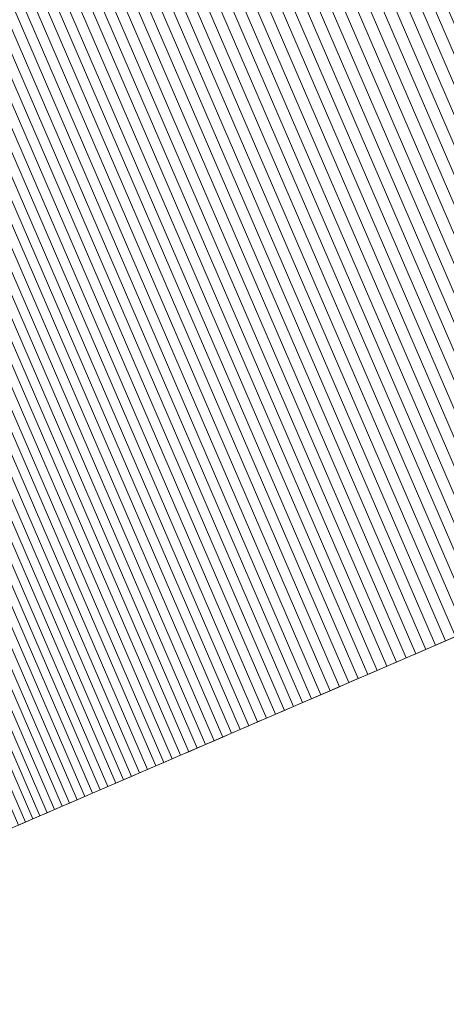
# Model space of a CAD drawing. Header units: centimetres. Extents: x -72 to 74, y -14 to 13.
# Tile 3 of 61: x -69.42 to -67.78, y -13.51 to -9.73. Entities that reach past the tile are written whole.
import ezdxf

# ---------------------------------------------------------------- set-up
doc = ezdxf.new("R2010")
doc.units = ezdxf.units.CM
doc.header["$LTSCALE"] = 2.54
doc.layers.add('Lucido design-1', color=7, linetype='Continuous')

# ---------------------------------------------------------------- blocks, each defined once
blk = doc.blocks.new('Gruppo-1')
at = {"color": 230, "linetype": 'Continuous', "lineweight": 9}
for points, invisible_edges in [([(-19.1811, 12.6131, 81.0804), (-19.1283, 12.6359, -57.895), (-72.3818, -10.3438, -57.895), (-19.1811, 12.6131, 81.0804)], 13), ([(-72.3818, -10.3438, 81.0804), (-52.9102, -1.9415, 109.0067), (-19.1811, 12.6131, 81.0804), (-72.3818, -10.3438, 81.0804)], 15), ([(-72.3818, -10.3438, -57.895), (-72.3818, -10.3438, 81.0804), (-19.1811, 12.6131, 81.0804), (-72.3818, -10.3438, -57.895)], 14), ([(-17.8142, 9.4454, 81.0804), (-17.7614, 9.4682, -57.895), (-71.0149, -13.5114, -57.895), (-17.8142, 9.4454, 81.0804)], 13), ([(-71.0149, -13.5114, 81.0804), (-51.5433, -5.1091, 109.0067), (-17.8142, 9.4454, 81.0804), (-71.0149, -13.5114, 81.0804)], 15), ([(-71.0149, -13.5114, -57.895), (-71.0149, -13.5114, 81.0804), (-17.8142, 9.4454, 81.0804), (-71.0149, -13.5114, -57.895)], 14), ([(-72.3818, -10.3438, 81.0804), (-68.1292, -8.5087, 96.8089), (-52.9102, -1.9415, 109.0067), (-72.3818, -10.3438, 81.0804)], 15), ([(-71.0149, -13.5114, 81.0804), (-66.7623, -11.6763, 96.8089), (-51.5433, -5.1091, 109.0067), (-71.0149, -13.5114, 81.0804)], 15), ([(-72.3818, -10.3438, 81.0804), (-70.9984, -9.7468, 90.3167), (-68.1292, -8.5087, 96.8089), (-72.3818, -10.3438, 81.0804)], 15), ([(-70.9984, -9.7468, 90.3167), (-69.5559, -9.1243, 94.0899), (-68.1292, -8.5087, 96.8089), (-70.9984, -9.7468, 90.3167)], 15), ([(-71.0149, -13.5114, 81.0804), (-69.6315, -12.9144, 90.3167), (-66.7623, -11.6763, 96.8089), (-71.0149, -13.5114, 81.0804)], 15), ([(-69.6315, -12.9144, 90.3167), (-68.189, -12.292, 94.0899), (-66.7623, -11.6763, 96.8089), (-69.6315, -12.9144, 90.3167)], 15), ([(-68.189, -12.292, 94.0899), (-67.3895, -11.947, 95.6965), (-66.7623, -11.6763, 96.8089), (-68.189, -12.292, 94.0899)], 15), ([(-68.189, -12.292, 94.0899), (-67.7818, -12.1163, 94.9383), (-67.3895, -11.947, 95.6965), (-68.189, -12.292, 94.0899)], 15), ([(-67.7818, -12.1163, 94.9383), (-67.5883, -12.0328, 95.319), (-67.3895, -11.947, 95.6965), (-67.7818, -12.1163, 94.9383)], 15), ([(-67.7818, -12.1163, 94.9383), (-67.7051, -12.0832, 95.091), (-67.5883, -12.0328, 95.319), (-67.7818, -12.1163, 94.9383)], 15), ([(-67.7818, -12.1163, 94.9383), (-67.7436, -12.0998, 95.0147), (-67.7051, -12.0832, 95.091), (-67.7818, -12.1163, 94.9383)], 12), ([(-68.189, -12.292, 94.0899), (-68.0071, -12.2135, 94.4774), (-67.7818, -12.1163, 94.9383), (-68.189, -12.292, 94.0899)], 15), ([(-68.0071, -12.2135, 94.4774), (-67.9329, -12.1815, 94.6315), (-67.7818, -12.1163, 94.9383), (-68.0071, -12.2135, 94.4774)], 15), ([(-67.9329, -12.1815, 94.6315), (-67.8578, -12.1491, 94.7852), (-67.7818, -12.1163, 94.9383), (-67.9329, -12.1815, 94.6315)], 15), ([(-67.8578, -12.1491, 94.7852), (-67.8199, -12.1327, 94.8618), (-67.7818, -12.1163, 94.9383), (-67.8578, -12.1491, 94.7852)], 12), ([(-67.9329, -12.1815, 94.6315), (-67.8954, -12.1653, 94.7084), (-67.8578, -12.1491, 94.7852), (-67.9329, -12.1815, 94.6315)], 12), ([(-68.0071, -12.2135, 94.4774), (-67.9701, -12.1975, 94.5545), (-67.9329, -12.1815, 94.6315), (-68.0071, -12.2135, 94.4774)], 12), ([(-68.189, -12.292, 94.0899), (-68.1169, -12.2609, 94.2453), (-68.0071, -12.2135, 94.4774), (-68.189, -12.292, 94.0899)], 15), ([(-68.1169, -12.2609, 94.2453), (-68.0805, -12.2452, 94.3227), (-68.0071, -12.2135, 94.4774), (-68.1169, -12.2609, 94.2453)], 14), ([(-68.0805, -12.2452, 94.3227), (-68.0439, -12.2294, 94.4001), (-68.0071, -12.2135, 94.4774), (-68.0805, -12.2452, 94.3227)], 12), ([(-68.189, -12.292, 94.0899), (-68.1531, -12.2765, 94.1676), (-68.1169, -12.2609, 94.2453), (-68.189, -12.292, 94.0899)], 12), ([(-69.6315, -12.9144, 90.3167), (-68.7991, -12.5553, 92.6714), (-68.189, -12.292, 94.0899), (-69.6315, -12.9144, 90.3167)], 15), ([(-68.7991, -12.5553, 92.6714), (-68.5702, -12.4565, 93.2273), (-68.189, -12.292, 94.0899), (-68.7991, -12.5553, 92.6714)], 15), ([(-68.5702, -12.4565, 93.2273), (-68.4346, -12.398, 93.5426), (-68.189, -12.292, 94.0899), (-68.5702, -12.4565, 93.2273)], 15), ([(-68.4346, -12.398, 93.5426), (-68.2956, -12.338, 93.856), (-68.189, -12.292, 94.0899), (-68.4346, -12.398, 93.5426)], 15), ([(-68.2956, -12.338, 93.856), (-68.2603, -12.3228, 93.9341), (-68.189, -12.292, 94.0899), (-68.2956, -12.338, 93.856)], 14), ([(-68.2603, -12.3228, 93.9341), (-68.2248, -12.3074, 94.0121), (-68.189, -12.292, 94.0899), (-68.2603, -12.3228, 93.9341)], 12), ([(-68.4346, -12.398, 93.5426), (-68.3655, -12.3682, 93.6995), (-68.2956, -12.338, 93.856), (-68.4346, -12.398, 93.5426)], 15), ([(-68.3655, -12.3682, 93.6995), (-68.3307, -12.3531, 93.7778), (-68.2956, -12.338, 93.856), (-68.3655, -12.3682, 93.6995)], 12), ([(-68.5702, -12.4565, 93.2273), (-68.5029, -12.4274, 93.3852), (-68.4346, -12.398, 93.5426), (-68.5702, -12.4565, 93.2273)], 15), ([(-68.5029, -12.4274, 93.3852), (-68.4689, -12.4128, 93.4639), (-68.4346, -12.398, 93.5426), (-68.5029, -12.4274, 93.3852)], 12), ([(-68.4346, -12.398, 93.5426), (-68.4002, -12.3831, 93.6211), (-68.3655, -12.3682, 93.6995), (-68.4346, -12.398, 93.5426)], 12), ([(-68.5702, -12.4565, 93.2273), (-68.5367, -12.442, 93.3063), (-68.5029, -12.4274, 93.3852), (-68.5702, -12.4565, 93.2273)], 12), ([(-68.7991, -12.5553, 92.6714), (-68.6697, -12.4994, 92.9897), (-68.5702, -12.4565, 93.2273), (-68.7991, -12.5553, 92.6714)], 15), ([(-68.6697, -12.4994, 92.9897), (-68.6367, -12.4852, 93.069), (-68.5702, -12.4565, 93.2273), (-68.6697, -12.4994, 92.9897)], 14), ([(-68.6367, -12.4852, 93.069), (-68.6036, -12.4709, 93.1482), (-68.5702, -12.4565, 93.2273), (-68.6367, -12.4852, 93.069)], 12), ([(-68.7991, -12.5553, 92.6714), (-68.7348, -12.5275, 92.8308), (-68.6697, -12.4994, 92.9897), (-68.7991, -12.5553, 92.6714)], 15), ([(-68.7348, -12.5275, 92.8308), (-68.7024, -12.5135, 92.9103), (-68.6697, -12.4994, 92.9897), (-68.7348, -12.5275, 92.8308)], 12), ([(-68.7991, -12.5553, 92.6714), (-68.7671, -12.5415, 92.7512), (-68.7348, -12.5275, 92.8308), (-68.7991, -12.5553, 92.6714)], 12), ([(-69.6315, -12.9144, 90.3167), (-69.338, -12.7878, 91.2191), (-68.7991, -12.5553, 92.6714), (-69.6315, -12.9144, 90.3167)], 15), ([(-69.338, -12.7878, 91.2191), (-69.137, -12.7011, 91.7877), (-68.7991, -12.5553, 92.6714), (-69.338, -12.7878, 91.2191)], 15), ([(-69.137, -12.7011, 91.7877), (-68.9867, -12.6362, 92.1909), (-68.7991, -12.5553, 92.6714), (-69.137, -12.7011, 91.7877)], 15), ([(-68.9867, -12.6362, 92.1909), (-68.8939, -12.5962, 92.4316), (-68.7991, -12.5553, 92.6714), (-68.9867, -12.6362, 92.1909)], 15), ([(-68.8939, -12.5962, 92.4316), (-68.8626, -12.5826, 92.5117), (-68.7991, -12.5553, 92.6714), (-68.8939, -12.5962, 92.4316)], 14), ([(-68.8626, -12.5826, 92.5117), (-68.831, -12.569, 92.5916), (-68.7991, -12.5553, 92.6714), (-68.8626, -12.5826, 92.5117)], 12), ([(-68.9867, -12.6362, 92.1909), (-68.956, -12.623, 92.2712), (-68.8939, -12.5962, 92.4316), (-68.9867, -12.6362, 92.1909)], 14), ([(-68.956, -12.623, 92.2712), (-68.9251, -12.6096, 92.3515), (-68.8939, -12.5962, 92.4316), (-68.956, -12.623, 92.2712)], 12), ([(-69.137, -12.7011, 91.7877), (-69.0776, -12.6754, 91.9492), (-68.9867, -12.6362, 92.1909), (-69.137, -12.7011, 91.7877)], 15), ([(-69.0776, -12.6754, 91.9492), (-69.0475, -12.6625, 92.0299), (-68.9867, -12.6362, 92.1909), (-69.0776, -12.6754, 91.9492)], 14), ([(-69.0475, -12.6625, 92.0299), (-69.0172, -12.6494, 92.1104), (-68.9867, -12.6362, 92.1909), (-69.0475, -12.6625, 92.0299)], 12), ([(-69.338, -12.7878, 91.2191), (-69.2245, -12.7388, 91.5446), (-69.137, -12.7011, 91.7877), (-69.338, -12.7878, 91.2191)], 15), ([(-69.2245, -12.7388, 91.5446), (-69.1955, -12.7263, 91.6257), (-69.137, -12.7011, 91.7877), (-69.2245, -12.7388, 91.5446)], 14), ([(-69.1955, -12.7263, 91.6257), (-69.1664, -12.7137, 91.7067), (-69.137, -12.7011, 91.7877), (-69.1955, -12.7263, 91.6257)], 12), ([(-69.137, -12.7011, 91.7877), (-69.1074, -12.6883, 91.8685), (-69.0776, -12.6754, 91.9492), (-69.137, -12.7011, 91.7877)], 12), ([(-69.338, -12.7878, 91.2191), (-69.2817, -12.7635, 91.382), (-69.2245, -12.7388, 91.5446), (-69.338, -12.7878, 91.2191)], 15), ([(-69.2817, -12.7635, 91.382), (-69.2532, -12.7512, 91.4633), (-69.2245, -12.7388, 91.5446), (-69.2817, -12.7635, 91.382)], 12), ([(-69.338, -12.7878, 91.2191), (-69.3099, -12.7757, 91.3006), (-69.2817, -12.7635, 91.382), (-69.338, -12.7878, 91.2191)], 12), ([(-69.6315, -12.9144, 90.3167), (-69.4748, -12.8468, 90.8103), (-69.338, -12.7878, 91.2191), (-69.6315, -12.9144, 90.3167)], 15), ([(-69.4748, -12.8468, 90.8103), (-69.3934, -12.8117, 91.0558), (-69.338, -12.7878, 91.2191), (-69.4748, -12.8468, 90.8103)], 15), ([(-69.4748, -12.8468, 90.8103), (-69.4207, -12.8235, 90.9741), (-69.3934, -12.8117, 91.0558), (-69.4748, -12.8468, 90.8103)], 13), ([(-69.3934, -12.8117, 91.0558), (-69.3658, -12.7998, 91.1375), (-69.338, -12.7878, 91.2191), (-69.3934, -12.8117, 91.0558)], 12)]:
    blk.add_3dface(points, dxfattribs=dict(at, invisible_edges=invisible_edges))
for points in [[(-72.3818, -10.3438, -57.895), (-71.0149, -13.5114, -57.895), (-17.7614, 9.4682, -57.895), (-19.1283, 12.6359, -57.895)], [(-67.8209, -8.3756, 97.3172), (-66.454, -11.5433, 97.3172), (-66.4986, -11.5626, 97.245), (-67.8655, -8.3949, 97.245)], [(-67.776, -8.3563, 97.3892), (-66.4091, -11.524, 97.3892), (-66.454, -11.5433, 97.3172), (-67.8209, -8.3756, 97.3172)], [(-67.91, -8.4141, 97.1727), (-66.5431, -11.5817, 97.1727), (-66.5873, -11.6008, 97.1002), (-67.9542, -8.4332, 97.1002)], [(-67.8655, -8.3949, 97.245), (-66.4986, -11.5626, 97.245), (-66.5431, -11.5817, 97.1727), (-67.91, -8.4141, 97.1727)], [(-67.9982, -8.4522, 97.0276), (-66.6314, -11.6198, 97.0276), (-66.6752, -11.6388, 96.9548), (-68.0421, -8.4711, 96.9548)], [(-67.9542, -8.4332, 97.1002), (-66.5873, -11.6008, 97.1002), (-66.6314, -11.6198, 97.0276), (-67.9982, -8.4522, 97.0276)], [(-68.0857, -8.4899, 96.8819), (-66.7188, -11.6576, 96.8819), (-66.7623, -11.6763, 96.8089), (-68.1292, -8.5087, 96.8089)], [(-68.0421, -8.4711, 96.9548), (-66.6752, -11.6388, 96.9548), (-66.7188, -11.6576, 96.8819), (-68.0857, -8.4899, 96.8819)], [(-68.1724, -8.5273, 96.7357), (-66.8055, -11.695, 96.7357), (-66.8486, -11.7136, 96.6624), (-68.2155, -8.5459, 96.6624)], [(-68.1292, -8.5087, 96.8089), (-66.7623, -11.6763, 96.8089), (-66.8055, -11.695, 96.7357), (-68.1724, -8.5273, 96.7357)], [(-68.2583, -8.5644, 96.5889), (-66.8914, -11.7321, 96.5889), (-66.934, -11.7505, 96.5153), (-68.3009, -8.5828, 96.5153)], [(-68.2155, -8.5459, 96.6624), (-66.8486, -11.7136, 96.6624), (-66.8914, -11.7321, 96.5889), (-68.2583, -8.5644, 96.5889)], [(-68.3434, -8.6011, 96.4415), (-66.9765, -11.7688, 96.4415), (-67.0187, -11.787, 96.3676), (-68.3856, -8.6193, 96.3676)], [(-68.3009, -8.5828, 96.5153), (-66.934, -11.7505, 96.5153), (-66.9765, -11.7688, 96.4415), (-68.3434, -8.6011, 96.4415)], [(-68.4694, -8.6555, 96.2194), (-67.1025, -11.8232, 96.2194), (-67.1442, -11.8411, 96.1451), (-68.511, -8.6735, 96.1451)], [(-68.4276, -8.6375, 96.2936), (-67.0607, -11.8051, 96.2936), (-67.1025, -11.8232, 96.2194), (-68.4694, -8.6555, 96.2194)], [(-68.3856, -8.6193, 96.3676), (-67.0187, -11.787, 96.3676), (-67.0607, -11.8051, 96.2936), (-68.4276, -8.6375, 96.2936)], [(-68.5525, -8.6913, 96.0707), (-67.1856, -11.859, 96.0707), (-67.2268, -11.8768, 95.9961), (-68.5937, -8.7091, 95.9961)], [(-68.511, -8.6735, 96.1451), (-67.1442, -11.8411, 96.1451), (-67.1856, -11.859, 96.0707), (-68.5525, -8.6913, 96.0707)], [(-68.6347, -8.7268, 95.9214), (-67.2678, -11.8945, 95.9214), (-67.3086, -11.9121, 95.8466), (-68.6755, -8.7444, 95.8466)], [(-68.5937, -8.7091, 95.9961), (-67.2268, -11.8768, 95.9961), (-67.2678, -11.8945, 95.9214), (-68.6347, -8.7268, 95.9214)], [(-68.716, -8.7619, 95.7716), (-67.3491, -11.9296, 95.7716), (-67.3895, -11.947, 95.6965), (-68.7564, -8.7793, 95.6965)], [(-68.6755, -8.7444, 95.8466), (-67.3086, -11.9121, 95.8466), (-67.3491, -11.9296, 95.7716), (-68.716, -8.7619, 95.7716)], [(-68.7966, -8.7967, 95.6213), (-67.4297, -11.9643, 95.6213), (-67.4697, -11.9816, 95.5459), (-68.8365, -8.8139, 95.5459)], [(-68.7564, -8.7793, 95.6965), (-67.3895, -11.947, 95.6965), (-67.4297, -11.9643, 95.6213), (-68.7966, -8.7967, 95.6213)], [(-68.8763, -8.8311, 95.4704), (-67.5094, -11.9987, 95.4704), (-67.549, -12.0158, 95.3948), (-68.9159, -8.8481, 95.3948)], [(-68.8365, -8.8139, 95.5459), (-67.4697, -11.9816, 95.5459), (-67.5094, -11.9987, 95.4704), (-68.8763, -8.8311, 95.4704)], [(-68.9943, -8.882, 95.2431), (-67.6274, -12.0497, 95.2431), (-67.6663, -12.0665, 95.1671), (-69.0332, -8.8988, 95.1671)], [(-68.9552, -8.8651, 95.319), (-67.5883, -12.0328, 95.319), (-67.6274, -12.0497, 95.2431), (-68.9943, -8.882, 95.2431)], [(-68.9159, -8.8481, 95.3948), (-67.549, -12.0158, 95.3948), (-67.5883, -12.0328, 95.319), (-68.9552, -8.8651, 95.319)], [(-69.0719, -8.9155, 95.091), (-67.7051, -12.0832, 95.091), (-67.7436, -12.0998, 95.0147), (-69.1104, -8.9321, 95.0147)], [(-69.0332, -8.8988, 95.1671), (-67.6663, -12.0665, 95.1671), (-67.7051, -12.0832, 95.091), (-69.0719, -8.9155, 95.091)], [(-69.1487, -8.9486, 94.9383), (-67.7818, -12.1163, 94.9383), (-67.8199, -12.1327, 94.8618), (-69.1868, -8.9651, 94.8618)], [(-69.1104, -8.9321, 95.0147), (-67.7436, -12.0998, 95.0147), (-67.7818, -12.1163, 94.9383), (-69.1487, -8.9486, 94.9383)], [(-69.2247, -8.9814, 94.7852), (-67.8578, -12.1491, 94.7852), (-67.8954, -12.1653, 94.7084), (-69.2623, -8.9977, 94.7084)], [(-69.1868, -8.9651, 94.8618), (-67.8199, -12.1327, 94.8618), (-67.8578, -12.1491, 94.7852), (-69.2247, -8.9814, 94.7852)], [(-69.337, -9.0299, 94.5545), (-67.9701, -12.1975, 94.5545), (-68.0071, -12.2135, 94.4774), (-69.374, -9.0459, 94.4774)], [(-69.2998, -9.0138, 94.6315), (-67.9329, -12.1815, 94.6315), (-67.9701, -12.1975, 94.5545), (-69.337, -9.0299, 94.5545)], [(-69.2623, -8.9977, 94.7084), (-67.8954, -12.1653, 94.7084), (-67.9329, -12.1815, 94.6315), (-69.2998, -9.0138, 94.6315)], [(-69.4108, -9.0617, 94.4001), (-68.0439, -12.2294, 94.4001), (-68.0805, -12.2452, 94.3227), (-69.4474, -9.0775, 94.3227)], [(-69.374, -9.0459, 94.4774), (-68.0071, -12.2135, 94.4774), (-68.0439, -12.2294, 94.4001), (-69.4108, -9.0617, 94.4001)], [(-69.52, -9.1088, 94.1676), (-68.1531, -12.2765, 94.1676), (-68.189, -12.292, 94.0899), (-69.5559, -9.1243, 94.0899)], [(-69.4838, -9.0932, 94.2453), (-68.1169, -12.2609, 94.2453), (-68.1531, -12.2765, 94.1676), (-69.52, -9.1088, 94.1676)], [(-69.4474, -9.0775, 94.3227), (-68.0805, -12.2452, 94.3227), (-68.1169, -12.2609, 94.2453), (-69.4838, -9.0932, 94.2453)], [(-69.5917, -9.1398, 94.0121), (-68.2248, -12.3074, 94.0121), (-68.2603, -12.3228, 93.9341), (-69.6272, -9.1551, 93.9341)], [(-69.5559, -9.1243, 94.0899), (-68.189, -12.292, 94.0899), (-68.2248, -12.3074, 94.0121), (-69.5917, -9.1398, 94.0121)], [(-69.6976, -9.1855, 93.7778), (-68.3307, -12.3531, 93.7778), (-68.3655, -12.3682, 93.6995), (-69.7324, -9.2005, 93.6995)], [(-69.6625, -9.1703, 93.856), (-68.2956, -12.338, 93.856), (-68.3307, -12.3531, 93.7778), (-69.6976, -9.1855, 93.7778)], [(-69.6272, -9.1551, 93.9341), (-68.2603, -12.3228, 93.9341), (-68.2956, -12.338, 93.856), (-69.6625, -9.1703, 93.856)], [(-69.7671, -9.2155, 93.6211), (-68.4002, -12.3831, 93.6211), (-68.4346, -12.398, 93.5426), (-69.8015, -9.2303, 93.5426)], [(-69.7324, -9.2005, 93.6995), (-68.3655, -12.3682, 93.6995), (-68.4002, -12.3831, 93.6211), (-69.7671, -9.2155, 93.6211)], [(-69.8698, -9.2598, 93.3852), (-68.5029, -12.4274, 93.3852), (-68.5367, -12.442, 93.3063), (-69.9036, -9.2744, 93.3063)], [(-69.8358, -9.2451, 93.4639), (-68.4689, -12.4128, 93.4639), (-68.5029, -12.4274, 93.3852), (-69.8698, -9.2598, 93.3852)], [(-69.8015, -9.2303, 93.5426), (-68.4346, -12.398, 93.5426), (-68.4689, -12.4128, 93.4639), (-69.8358, -9.2451, 93.4639)], [(-69.9371, -9.2888, 93.2273), (-68.5702, -12.4565, 93.2273), (-68.6036, -12.4709, 93.1482), (-69.9705, -9.3032, 93.1482)], [(-69.9036, -9.2744, 93.3063), (-68.5367, -12.442, 93.3063), (-68.5702, -12.4565, 93.2273), (-69.9371, -9.2888, 93.2273)], [(-70.0365, -9.3317, 92.9897), (-68.6697, -12.4994, 92.9897), (-68.7024, -12.5135, 92.9103), (-70.0692, -9.3458, 92.9103)], [(-70.0036, -9.3175, 93.069), (-68.6367, -12.4852, 93.069), (-68.6697, -12.4994, 92.9897), (-70.0365, -9.3317, 92.9897)], [(-69.9705, -9.3032, 93.1482), (-68.6036, -12.4709, 93.1482), (-68.6367, -12.4852, 93.069), (-70.0036, -9.3175, 93.069)], [(-70.134, -9.3738, 92.7512), (-68.7671, -12.5415, 92.7512), (-68.7991, -12.5553, 92.6714), (-70.166, -9.3876, 92.6714)], [(-70.1017, -9.3599, 92.8308), (-68.7348, -12.5275, 92.8308), (-68.7671, -12.5415, 92.7512), (-70.134, -9.3738, 92.7512)], [(-70.0692, -9.3458, 92.9103), (-68.7024, -12.5135, 92.9103), (-68.7348, -12.5275, 92.8308), (-70.1017, -9.3599, 92.8308)], [(-70.1978, -9.4013, 92.5916), (-68.831, -12.569, 92.5916), (-68.8626, -12.5826, 92.5117), (-70.2294, -9.415, 92.5117)], [(-70.166, -9.3876, 92.6714), (-68.7991, -12.5553, 92.6714), (-68.831, -12.569, 92.5916), (-70.1978, -9.4013, 92.5916)], [(-70.292, -9.442, 92.3515), (-68.9251, -12.6096, 92.3515), (-68.956, -12.623, 92.2712), (-70.3229, -9.4553, 92.2712)], [(-70.2608, -9.4285, 92.4316), (-68.8939, -12.5962, 92.4316), (-68.9251, -12.6096, 92.3515), (-70.292, -9.442, 92.3515)], [(-70.2294, -9.415, 92.5117), (-68.8626, -12.5826, 92.5117), (-68.8939, -12.5962, 92.4316), (-70.2608, -9.4285, 92.4316)], [(-70.3841, -9.4817, 92.1104), (-69.0172, -12.6494, 92.1104), (-69.0475, -12.6625, 92.0299), (-70.4144, -9.4948, 92.0299)], [(-70.3536, -9.4686, 92.1909), (-68.9867, -12.6362, 92.1909), (-69.0172, -12.6494, 92.1104), (-70.3841, -9.4817, 92.1104)], [(-70.3229, -9.4553, 92.2712), (-68.956, -12.623, 92.2712), (-68.9867, -12.6362, 92.1909), (-70.3536, -9.4686, 92.1909)], [(-70.4743, -9.5206, 91.8685), (-69.1074, -12.6883, 91.8685), (-69.137, -12.7011, 91.7877), (-70.5039, -9.5334, 91.7877)], [(-70.4445, -9.5078, 91.9492), (-69.0776, -12.6754, 91.9492), (-69.1074, -12.6883, 91.8685), (-70.4743, -9.5206, 91.8685)], [(-70.4144, -9.4948, 92.0299), (-69.0475, -12.6625, 92.0299), (-69.0776, -12.6754, 91.9492), (-70.4445, -9.5078, 91.9492)], [(-70.5624, -9.5587, 91.6257), (-69.1955, -12.7263, 91.6257), (-69.2245, -12.7388, 91.5446), (-70.5914, -9.5711, 91.5446)], [(-70.5333, -9.5461, 91.7067), (-69.1664, -12.7137, 91.7067), (-69.1955, -12.7263, 91.6257), (-70.5624, -9.5587, 91.6257)], [(-70.5039, -9.5334, 91.7877), (-69.137, -12.7011, 91.7877), (-69.1664, -12.7137, 91.7067), (-70.5333, -9.5461, 91.7067)], [(-70.6486, -9.5958, 91.382), (-69.2817, -12.7635, 91.382), (-69.3099, -12.7757, 91.3006), (-70.6768, -9.608, 91.3006)], [(-70.6201, -9.5835, 91.4633), (-69.2532, -12.7512, 91.4633), (-69.2817, -12.7635, 91.382), (-70.6486, -9.5958, 91.382)], [(-70.5914, -9.5711, 91.5446), (-69.2245, -12.7388, 91.5446), (-69.2532, -12.7512, 91.4633), (-70.6201, -9.5835, 91.4633)], [(-70.7327, -9.6321, 91.1375), (-69.3658, -12.7998, 91.1375), (-69.3934, -12.8117, 91.0558), (-70.7603, -9.644, 91.0558)], [(-70.7049, -9.6201, 91.2191), (-69.338, -12.7878, 91.2191), (-69.3658, -12.7998, 91.1375), (-70.7327, -9.6321, 91.1375)], [(-70.6768, -9.608, 91.3006), (-69.3099, -12.7757, 91.3006), (-69.338, -12.7878, 91.2191), (-70.7049, -9.6201, 91.2191)], [(-70.7603, -9.644, 91.0558), (-69.3934, -12.8117, 91.0558), (-69.4207, -12.8235, 90.9741), (-70.7876, -9.6558, 90.9741)]]:
    blk.add_3dface(points, dxfattribs=at)
blk = doc.blocks.new('Gruppo-3-1')
at = {"color": 230}
blk.add_blockref('Gruppo-1', (0, 0), dxfattribs=at)

msp = doc.modelspace()

# ---------------------------------------------------------------- block references
at = {"layer": 'Lucido design-1', "color": 230, "true_color": 0xff0066}
msp.add_blockref('Gruppo-3-1', (0, 0), dxfattribs=at)

doc.saveas('drawing.dxf')
